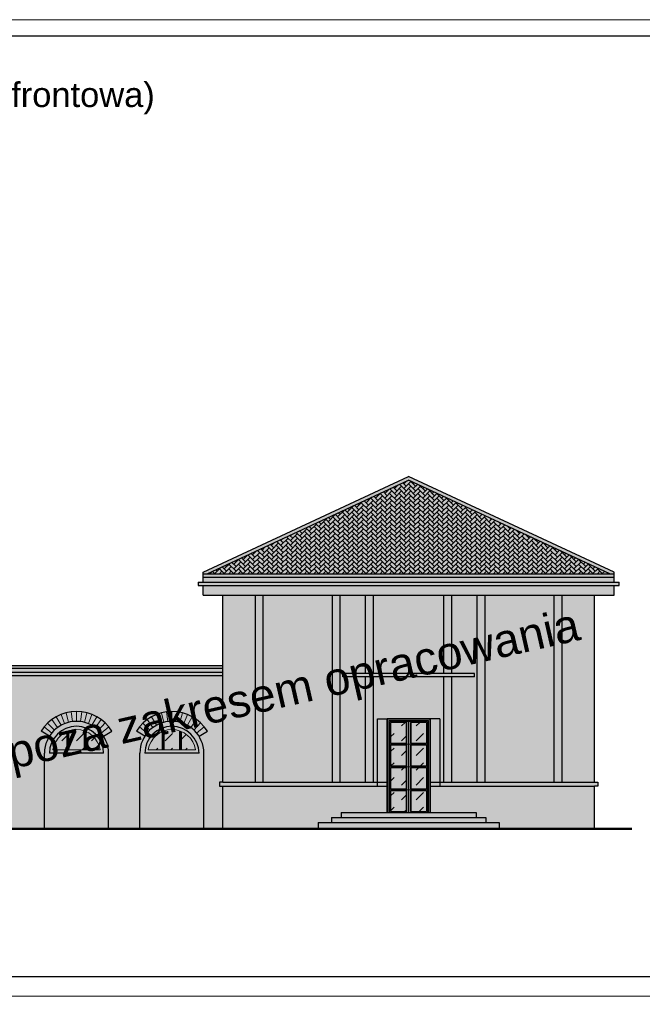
# Model space of a CAD drawing. Header units: millimetres. Extents: x 26456 to 42202, y 436 to 12316.
# Tile 35 of 36: x 39071 to 40964, y 9321 to 12316. Entities that reach past the tile are written whole.
import ezdxf

# ---------------------------------------------------------------- set-up
doc = ezdxf.new("R2010")
doc.units = ezdxf.units.MM
for name, color, linetype, lineweight in [('G-ANNO-TTLB', 6, 'Continuous', 9), ('G-ANNO-TTLB-MEDM', 33, 'Continuous', 25), ('Stolarka okienna', 140, 'Continuous', 15), ('Teren', 26, 'Continuous', 50), ('Wypełnienie ścian', 22, 'Continuous', 9), ('Ściany', 22, 'Continuous', 30)]:
    doc.layers.add(name, color=color, linetype=linetype, lineweight=lineweight)
doc.styles.get("Standard").update_dxf_attribs({"font": 'arial.ttf'})
pattern_1 = [(45, (20295.64, 5228.904), (4e-15, 44.90128), [31.75, -31.75])]

msp = doc.modelspace()

# ---------------------------------------------------------------- hatches: boundary and pattern name
at = {"layer": 'Wypełnienie ścian', "true_color": 0xc7c8ca}
h = msp.add_hatch(color=9, dxfattribs=at)
h.dxf.hatch_style = 1
h.paths.add_polyline_path([(40021.7, 10565.9), (39811.7, 10565.9), (39811.7, 9996.9), (40021.7, 9996.9)])
h.paths.add_polyline_path([(39787.7, 10565.9), (39688.7, 10565.9), (39688.7, 9996.9), (39787.7, 9996.9)])
h.paths.add_polyline_path([(40188.7, 9984.9), (39688.7, 9984.9), (39688.7, 9854.9), (39978.7, 9854.9), (39978.7, 9874.9), (40018.7, 9874.9), (40018.7, 9889.9), (40048.7, 9889.9), (40048.7, 9904.9), (40188.7, 9904.9)])
h.paths.add_polyline_path([(40818.7, 9984.9), (40318.7, 9984.9), (40318.7, 9904.9), (40458.7, 9904.9), (40458.7, 9889.9), (40488.7, 9889.9), (40488.7, 9874.9), (40528.7, 9874.9), (40528.7, 9854.9), (40818.7, 9854.9)])
h.paths.add_polyline_path([(40696, 10565.9), (40486, 10565.9), (40486, 9996.9), (40696, 9996.9)])
h.paths.add_polyline_path([(40818.7, 10565.9), (40720, 10565.9), (40720, 9996.9), (40818.7, 9996.9)])
h.paths.add_polyline_path([(40462, 10565.9), (40385, 10565.9), (40385, 10327.8), (40453.7, 10327.8), (40453.7, 10317.8), (40385, 10317.8), (40385, 9996.9), (40462, 9996.9)])
h.paths.add_polyline_path([(40361, 10565.9), (40146.7, 10565.9), (40146.7, 10327.8), (40361, 10327.8)])
h.paths.add_polyline_path([(40122.7, 10565.9), (40045.7, 10565.9), (40045.7, 9996.9), (40122.7, 9996.9), (40122.7, 10317.8), (40053.7, 10317.8), (40053.7, 10327.8), (40122.7, 10327.8)])
h.paths.add_polyline_path([(40361, 10317.8), (40146.7, 10317.8), (40146.7, 9996.9), (40158.7, 9996.9), (40158.7, 10189.9), (40188.7, 10189.9), (40318.7, 10189.9), (40348.7, 10189.9), (40348.7, 9996.9), (40361, 9996.9)])
h.paths.add_polyline_path([(40188.7, 10189.9), (40158.7, 10189.9), (40158.7, 9996.9), (40188.7, 9996.9)], flags=17)
h.paths.add_polyline_path([(40146.7, 10317.8), (40122.7, 10317.8), (40122.7, 9996.9), (40146.7, 9996.9)])
h.paths.add_polyline_path([(40045.7, 10565.9), (40021.7, 10565.9), (40021.7, 9996.9), (40045.7, 9996.9)])
h.paths.add_polyline_path([(40146.7, 10565.9), (40122.7, 10565.9), (40122.7, 10327.8), (40146.7, 10327.8)])
h.paths.add_polyline_path([(39811.7, 10565.9), (39787.7, 10565.9), (39787.7, 9996.9), (39811.7, 9996.9)])
h.paths.add_polyline_path([(40158.7, 9996.9), (40146.7, 9996.9), (39688.7, 9996.9), (39678.7, 9996.9), (39678.7, 9984.9), (39688.7, 9984.9), (40158.7, 9984.9)])
h.paths.add_polyline_path([(40828.7, 9996.9), (40818.7, 9996.9), (40348.7, 9996.9), (40348.7, 9984.9), (40818.7, 9984.9), (40828.7, 9984.9)])
h.paths.add_polyline_path([(40486, 10565.9), (40462, 10565.9), (40462, 9996.9), (40486, 9996.9)])
h.paths.add_polyline_path([(40385, 10317.8), (40361, 10317.8), (40361, 9996.9), (40385, 9996.9)])
h.paths.add_polyline_path([(40720, 10565.9), (40696, 10565.9), (40696, 9996.9), (40720, 9996.9)])
h.paths.add_polyline_path([(40385, 10565.9), (40361, 10565.9), (40361, 10327.8), (40385, 10327.8)])
h.paths.add_polyline_path([(40453.7, 10327.8), (40053.7, 10327.8), (40053.7, 10317.8), (40122.7, 10317.8), (40453.7, 10317.8)])
h.paths.add_polyline_path([(40488.7, 9889.9), (40018.7, 9889.9), (40018.7, 9874.9), (40488.7, 9874.9)])
h.paths.add_polyline_path([(40458.7, 9904.9), (40318.7, 9904.9), (40048.7, 9904.9), (40048.7, 9889.9), (40458.7, 9889.9)])
h.paths.add_polyline_path([(40528.7, 9874.9), (39978.7, 9874.9), (39978.7, 9854.9), (40528.7, 9854.9)])
h.paths.add_polyline_path([(40348.7, 10189.9), (40318.7, 10189.9), (40318.7, 9996.9), (40348.7, 9996.9)], flags=17)
h.paths.add_polyline_path([(40348.7, 9996.9), (40318.7, 9996.9), (40318.7, 9984.9), (40348.7, 9984.9)])
h.paths.add_polyline_path([(40188.7, 9996.9), (40158.7, 9996.9), (40158.7, 9984.9), (40188.7, 9984.9)])
h.paths.add_polyline_path([(40878.7, 10595.9), (39628.7, 10595.9), (39628.7, 10565.9), (40878.7, 10565.9)])
h.paths.add_polyline_path([(40878.7, 10620.9), (39628.7, 10620.9), (39628.7, 10605.9), (40878.7, 10605.9)])
h.paths.add_polyline_path([(40878.7, 10630.9), (39628.7, 10630.9), (39628.7, 10620.9), (40878.7, 10620.9)])
h.paths.add_polyline_path([(40893.7, 10605.9), (39613.7, 10605.9), (39613.7, 10595.9), (40878.7, 10595.9), (40893.7, 10595.9)])
h.paths.add_polyline_path([(40253.7, 10916.3), (40865.8, 10630.9), (40878.7, 10630.9), (40878.7, 10635.9), (40253.7, 10927.3), (39628.7, 10635.9), (39628.7, 10630.9), (39641.6, 10630.9)])
h.paths.add_polyline_path([(40253.7, 10916.3), (39641.6, 10630.9), (40865.8, 10630.9)], flags=17)
at = {"layer": 'Wypełnienie ścian', "true_color": 0x000000}
h = msp.add_hatch(dxfattribs=at)
h.set_pattern_fill('AR-HBONE', color=18, scale=0.1)
h.set_pattern_definition([(45, (20295.641, 5228.904), (1e-15, 14.36841), [30.48, -10.16]), (135, (20302.825, 5236.088), (1e-15, 14.36841), [30.48, -10.16])])
h.paths.add_polyline_path([(40253.7, 10916.3), (39641.6, 10630.9), (40865.8, 10630.9)])
at = {"layer": 'Wypełnienie ścian', "true_color": 0xc7c8ca}
h = msp.add_hatch(color=9, dxfattribs=at)
h.dxf.hatch_style = 1
h.paths.add_polyline_path([(39688.7, 10321.7), (38493.9, 10321.7), (38493.9, 9854.9), (38551.3, 9854.9), (38551.3, 10085.7, -0.138811), (38566.3, 10136.7), (38540.9, 10152.7, -0.551913), (38756.7, 10152.7), (38731.3, 10136.7, -0.138811), (38746.3, 10085.7), (38746.3, 9854.9), (38841.3, 9854.9), (38841.3, 10085.7, -0.138811), (38856.3, 10136.7), (38830.9, 10152.7, -0.551913), (39046.7, 10152.7), (39021.3, 10136.7, -0.138811), (39036.3, 10085.7), (39036.3, 9854.9), (39146.3, 9854.9), (39146.3, 10085.7, -0.138811), (39161.3, 10136.7), (39135.9, 10152.7, -0.551913), (39351.7, 10152.7), (39326.3, 10136.7, -0.138811), (39341.3, 10085.7), (39341.3, 9854.9), (39436.3, 9854.9), (39436.3, 10085.7, -0.138811), (39451.3, 10136.7), (39425.9, 10152.7, -0.551913), (39641.7, 10152.7), (39616.3, 10136.7, -0.138811), (39631.3, 10085.7), (39631.3, 9854.9), (39688.7, 9854.9), (39688.7, 9984.9), (39678.7, 9984.9), (39678.7, 9996.9), (39688.7, 9996.9)])
h.paths.add_polyline_path([(39036.3, 10085.7, 0.989597), (38841.3, 10085.7), (38841.3, 9854.9), (39036.3, 9854.9)], flags=17)
h.paths.add_polyline_path([(38856.3, 10085.4, -0.990864), (39021.3, 10085.4)], flags=16)
h.paths.add_polyline_path([(38867.1, 10095.4, -0.861154), (39010.5, 10095.4)], flags=0)
h.paths.add_polyline_path([(38746.3, 10085.7, 0.989597), (38551.3, 10085.7), (38551.3, 9854.9), (38746.3, 9854.9)], flags=17)
h.paths.add_polyline_path([(38566.3, 10085.4, -0.990864), (38731.3, 10085.4)], flags=16)
h.paths.add_polyline_path([(38577.1, 10095.4, -0.861154), (38720.5, 10095.4)], flags=0)
h.paths.add_polyline_path([(39341.3, 10085.7, 0.989597), (39146.3, 10085.7), (39146.3, 9854.9), (39341.3, 9854.9)], flags=17)
h.paths.add_polyline_path([(39161.3, 10085.4, -0.990864), (39326.3, 10085.4)], flags=16)
h.paths.add_polyline_path([(39172.1, 10095.4, -0.861154), (39315.5, 10095.4)], flags=0)
h.paths.add_polyline_path([(39631.3, 10085.7, 0.989597), (39436.3, 10085.7), (39436.3, 9854.9), (39631.3, 9854.9)], flags=17)
h.paths.add_polyline_path([(39451.3, 10085.4, -0.990864), (39616.3, 10085.4)], flags=16)
h.paths.add_polyline_path([(39462.1, 10095.4, -0.861154), (39605.5, 10095.4)], flags=0)
h.paths.add_polyline_path([(39688.7, 10331.7), (38493.9, 10331.7), (38493.9, 10321.7), (39688.7, 10321.7)])
h.paths.add_polyline_path([(39688.7, 10343.7), (38493.9, 10343.7), (38493.9, 10331.7), (39688.7, 10331.7)])
h.paths.add_polyline_path([(39688.7, 10351.7), (38493.9, 10351.7), (38493.9, 10343.7), (39688.7, 10343.7)])
h = msp.add_hatch(color=9, dxfattribs=at)
h.dxf.hatch_style = 1
h.paths.add_polyline_path([(38962.3, 10153.3, 0.166359), (38915.3, 10153.3), (38915.3, 10095.4), (38962.3, 10095.4)], flags=0)
h.paths.add_polyline_path([(38968.3, 10150.9), (38968.3, 10095.4), (39010.5, 10095.4, 0.256204)], flags=0)
h.paths.add_polyline_path([(38909.3, 10150.9, 0.256204), (38867.1, 10095.4), (38909.3, 10095.4)], flags=0)
h.paths.add_polyline_path([(38856.3, 10085.4), (39021.3, 10085.4, 0.990864)], flags=17)
h.paths.add_polyline_path([(39010.5, 10095.4), (38867.1, 10095.4, -0.861154)], flags=16)
h.paths.add_polyline_path([(39161.3, 10085.4), (39326.3, 10085.4, 0.990864)], flags=17)
h.paths.add_polyline_path([(39315.5, 10095.4), (39172.1, 10095.4, -0.861154)], flags=16)
h.paths.add_polyline_path([(39212, 10208.2, 0.03153), (39196.7, 10203.2), (39207.8, 10175.3, -0.03153), (39219.5, 10179.1)], flags=17)
h.paths.add_polyline_path([(39227.8, 10211.2, 0.03153), (39212, 10208.2), (39219.5, 10179.1, -0.03153), (39231.5, 10181.4)], flags=17)
h.paths.add_polyline_path([(39243.8, 10212.2, 0.03153), (39227.8, 10211.2), (39231.5, 10181.4, -0.03153), (39243.8, 10182.2)], flags=17)
h.paths.add_polyline_path([(39259.8, 10211.2, 0.03153), (39243.8, 10212.2), (39243.8, 10182.2, -0.03153), (39256.1, 10181.4)], flags=17)
h.paths.add_polyline_path([(39275.6, 10208.2, 0.03153), (39259.8, 10211.2), (39256.1, 10181.4, -0.03153), (39268.1, 10179.1)], flags=17)
h.paths.add_polyline_path([(39290.9, 10203.2, 0.03153), (39275.6, 10208.2), (39268.1, 10179.1, -0.03153), (39279.8, 10175.3)], flags=17)
h.paths.add_polyline_path([(39319, 10187.7, 0.03153), (39305.4, 10196.3), (39290.9, 10170.1, -0.03153), (39301.3, 10163.5)], flags=17)
h.paths.add_polyline_path([(39331.3, 10177.4, 0.03153), (39319, 10187.7), (39301.3, 10163.5, -0.03153), (39310.7, 10155.6)], flags=17)
h.paths.add_polyline_path([(39342.3, 10165.7, 0.03153), (39331.3, 10177.4), (39310.7, 10155.6, -0.03153), (39319.1, 10146.6)], flags=17)
h.paths.add_polyline_path([(39425.9, 10152.7, -0.551913), (39641.7, 10152.7), (39616.3, 10136.7, -0.138811), (39631.3, 10085.7), (39631.3, 9854.9), (39688.7, 9854.9), (39688.7, 9984.9), (39678.7, 9984.9), (39678.7, 9996.9), (39688.7, 9996.9), (39688.7, 10321.7), (38493.9, 10321.7), (38493.9, 9854.9), (38551.3, 9854.9), (38551.3, 10085.7, -0.138811), (38566.3, 10136.7), (38540.9, 10152.7, -0.551913), (38756.7, 10152.7), (38731.3, 10136.7, -0.138811), (38746.3, 10085.7), (38746.3, 9854.9), (38841.3, 9854.9), (38841.3, 10085.7, -0.138811), (38856.3, 10136.7), (38830.9, 10152.7, -0.551913), (39046.7, 10152.7), (39021.3, 10136.7, -0.138811), (39036.3, 10085.7), (39036.3, 9854.9), (39146.3, 9854.9), (39146.3, 10085.7, -0.138811), (39161.3, 10136.7), (39135.9, 10152.7, -0.551913), (39351.7, 10152.7), (39326.3, 10136.7, -0.138811), (39341.3, 10085.7), (39341.3, 9854.9), (39436.3, 9854.9), (39436.3, 10085.7, -0.138811), (39451.3, 10136.7)])
h.paths.add_polyline_path([(39305.4, 10196.3, 0.03153), (39290.9, 10203.2), (39279.8, 10175.3, -0.03153), (39290.9, 10170.1)], flags=17)
h.paths.add_polyline_path([(39342.3, 10165.7), (39319.1, 10146.6, -0.03153), (39326.3, 10136.7), (39351.7, 10152.7, 0.03153)], flags=17)
h.paths.add_polyline_path([(39182.2, 10196.3, 0.031577), (39168.6, 10187.7), (39186.3, 10163.4, -0.031577), (39196.7, 10170.1)], flags=17)
h.paths.add_polyline_path([(39168.6, 10187.7, 0.032255), (39156, 10177.1), (39176.9, 10155.6, -0.031483), (39186.3, 10163.4)], flags=17)
h.paths.add_polyline_path([(39156, 10177.1, 0.030804), (39145.3, 10165.7), (39168.5, 10146.6, -0.031577), (39176.9, 10155.6)], flags=17)
h.paths.add_polyline_path([(39145.3, 10165.7, 0.031483), (39135.9, 10152.7), (39161.3, 10136.7, -0.031483), (39168.5, 10146.6)], flags=17)
h.paths.add_polyline_path([(39037.3, 10165.7), (39014.1, 10146.6, -0.03153), (39021.3, 10136.7), (39046.7, 10152.7, 0.03153)], flags=17)
h.paths.add_polyline_path([(39037.3, 10165.7, 0.03153), (39026.3, 10177.4), (39005.7, 10155.6, -0.03153), (39014.1, 10146.6)], flags=17)
h.paths.add_polyline_path([(39026.3, 10177.4, 0.03153), (39014, 10187.7), (38996.3, 10163.5, -0.03153), (39005.7, 10155.6)], flags=17)
h.paths.add_polyline_path([(39014, 10187.7, 0.03153), (39000.4, 10196.3), (38985.9, 10170.1, -0.03153), (38996.3, 10163.5)], flags=17)
h.paths.add_polyline_path([(39000.4, 10196.3, 0.03153), (38985.9, 10203.2), (38974.8, 10175.3, -0.03153), (38985.9, 10170.1)], flags=17)
h.paths.add_polyline_path([(38985.9, 10203.2, 0.03153), (38970.6, 10208.2), (38963.1, 10179.1, -0.03153), (38974.8, 10175.3)], flags=17)
h.paths.add_polyline_path([(38970.6, 10208.2, 0.03153), (38954.8, 10211.2), (38951.1, 10181.4, -0.03153), (38963.1, 10179.1)], flags=17)
h.paths.add_polyline_path([(38954.8, 10211.2, 0.03153), (38938.8, 10212.2), (38938.8, 10182.2, -0.03153), (38951.1, 10181.4)], flags=17)
h.paths.add_polyline_path([(38938.8, 10212.2, 0.03153), (38922.8, 10211.2), (38926.5, 10181.4, -0.03153), (38938.8, 10182.2)], flags=17)
h.paths.add_polyline_path([(38922.8, 10211.2, 0.03153), (38907, 10208.2), (38914.5, 10179.1, -0.03153), (38926.5, 10181.4)], flags=17)
h.paths.add_polyline_path([(38907, 10208.2, 0.03153), (38891.7, 10203.2), (38902.8, 10175.3, -0.03153), (38914.5, 10179.1)], flags=17)
h.paths.add_polyline_path([(38891.7, 10203.2, 0.03153), (38877.2, 10196.3), (38891.7, 10170.1, -0.03153), (38902.8, 10175.3)], flags=17)
h.paths.add_polyline_path([(38877.2, 10196.3, 0.031577), (38863.6, 10187.7), (38881.3, 10163.4, -0.031577), (38891.7, 10170.1)], flags=17)
h.paths.add_polyline_path([(38863.6, 10187.7, 0.032255), (38851, 10177.1), (38871.9, 10155.6, -0.031483), (38881.3, 10163.4)], flags=17)
h.paths.add_polyline_path([(38851, 10177.1, 0.030804), (38840.3, 10165.7), (38863.5, 10146.6, -0.031577), (38871.9, 10155.6)], flags=17)
h.paths.add_polyline_path([(38840.3, 10165.7, 0.031483), (38830.9, 10152.7), (38856.3, 10136.7, -0.031483), (38863.5, 10146.6)], flags=17)
h = msp.add_hatch(color=9, dxfattribs=at)
h.dxf.hatch_style = 1
h.paths.add_polyline_path([(38625.3, 10095.4), (38672.3, 10095.4), (38672.3, 10153.3, 0.166359), (38625.3, 10153.3)])
h.paths.add_polyline_path([(38577.1, 10095.4), (38619.3, 10095.4), (38619.3, 10150.9, 0.256204)])
h.paths.add_polyline_path([(38720.5, 10095.4, 0.256204), (38678.3, 10150.9), (38678.3, 10095.4)])
h.paths.add_polyline_path([(39196.7, 10170.1, -0.03153), (39207.8, 10175.3), (39196.7, 10203.2, 0.03153), (39182.2, 10196.3)])
h = msp.add_hatch(color=9, dxfattribs=at)
h.dxf.hatch_style = 1
h.paths.add_polyline_path([(39435.3, 10165.7, 0.031483), (39425.9, 10152.7), (39451.3, 10136.7, -0.031483), (39458.5, 10146.6)])
h.paths.add_polyline_path([(39446, 10177.1, 0.030804), (39435.3, 10165.7), (39458.5, 10146.6, -0.031577), (39466.9, 10155.6)])
h.paths.add_polyline_path([(39458.6, 10187.7, 0.032255), (39446, 10177.1), (39466.9, 10155.6, -0.031483), (39476.3, 10163.4)])
h.paths.add_polyline_path([(39472.2, 10196.3, 0.031577), (39458.6, 10187.7), (39476.3, 10163.4, -0.031577), (39486.7, 10170.1)])
h.paths.add_polyline_path([(39486.7, 10203.2, 0.03153), (39472.2, 10196.3), (39486.7, 10170.1, -0.03153), (39497.8, 10175.3)])
h.paths.add_polyline_path([(39502, 10208.2, 0.03153), (39486.7, 10203.2), (39497.8, 10175.3, -0.03153), (39509.5, 10179.1)])
h.paths.add_polyline_path([(39517.8, 10211.2, 0.03153), (39502, 10208.2), (39509.5, 10179.1, -0.03153), (39521.5, 10181.4)])
h.paths.add_polyline_path([(39533.8, 10212.2, 0.03153), (39517.8, 10211.2), (39521.5, 10181.4, -0.03153), (39533.8, 10182.2)])
h.paths.add_polyline_path([(39549.8, 10211.2, 0.03153), (39533.8, 10212.2), (39533.8, 10182.2, -0.03153), (39546.1, 10181.4)])
h.paths.add_polyline_path([(39565.6, 10208.2, 0.03153), (39549.8, 10211.2), (39546.1, 10181.4, -0.03153), (39558.1, 10179.1)])
h.paths.add_polyline_path([(39580.9, 10203.2, 0.03153), (39565.6, 10208.2), (39558.1, 10179.1, -0.03153), (39569.8, 10175.3)])
h.paths.add_polyline_path([(39595.4, 10196.3, 0.03153), (39580.9, 10203.2), (39569.8, 10175.3, -0.03153), (39580.9, 10170.1)])
h.paths.add_polyline_path([(39609, 10187.7, 0.03153), (39595.4, 10196.3), (39580.9, 10170.1, -0.03153), (39591.3, 10163.5)])
h.paths.add_polyline_path([(39621.3, 10177.4, 0.03153), (39609, 10187.7), (39591.3, 10163.5, -0.03153), (39600.7, 10155.6)])
h.paths.add_polyline_path([(39632.3, 10165.7, 0.03153), (39621.3, 10177.4), (39600.7, 10155.6, -0.03153), (39609.1, 10146.6)])
h.paths.add_polyline_path([(39632.3, 10165.7), (39609.1, 10146.6, -0.03153), (39616.3, 10136.7), (39641.7, 10152.7, 0.03153)])
h.paths.add_polyline_path([(39557.3, 10153.3, 0.166359), (39510.3, 10153.3), (39510.3, 10095.4), (39557.3, 10095.4)], flags=0)
h.paths.add_polyline_path([(39563.3, 10150.9), (39563.3, 10095.4), (39605.5, 10095.4, 0.256204)], flags=0)
h.paths.add_polyline_path([(39504.3, 10150.9, 0.256204), (39462.1, 10095.4), (39504.3, 10095.4)], flags=0)
h.paths.add_polyline_path([(39451.3, 10085.4), (39616.3, 10085.4, 0.990864)])
h.paths.add_polyline_path([(39605.5, 10095.4), (39462.1, 10095.4, -0.861154)], flags=16)
h = msp.add_hatch(color=9, dxfattribs=at)
h.dxf.hatch_style = 1
h.paths.add_polyline_path([(40318.7, 10189.9), (40188.7, 10189.9), (40188.7, 9904.9), (40193.7, 9904.9), (40193.7, 10184.9), (40313.7, 10184.9), (40313.7, 9904.9), (40318.7, 9904.9)])
h.paths.add_polyline_path([(40253.7, 10181.9), (40248.7, 10181.9), (40248.7, 10112.6), (40253.7, 10112.6)], flags=17)
h.paths.add_polyline_path([(40258.7, 10181.9), (40253.7, 10181.9), (40253.7, 10112.6), (40258.7, 10112.6)], flags=17)
h.paths.add_polyline_path([(40258.7, 10112.6), (40253.7, 10112.6), (40253.7, 10043.4), (40258.7, 10043.4)], flags=17)
h.paths.add_polyline_path([(40253.7, 10112.6), (40248.7, 10112.6), (40248.7, 10043.4), (40253.7, 10043.4)], flags=17)
h.paths.add_polyline_path([(40253.7, 10043.4), (40248.7, 10043.4), (40248.7, 9974.1), (40253.7, 9974.1)], flags=17)
h.paths.add_polyline_path([(40258.7, 10043.4), (40253.7, 10043.4), (40253.7, 9974.1), (40258.7, 9974.1)], flags=17)
h.paths.add_polyline_path([(40253.7, 9974.1), (40248.7, 9974.1), (40248.7, 9904.9), (40253.7, 9904.9)], flags=17)
h.paths.add_polyline_path([(40258.7, 9974.1), (40253.7, 9974.1), (40253.7, 9904.9), (40258.7, 9904.9)], flags=17)
h.paths.add_polyline_path([(40248.7, 10043.4), (40196.7, 10043.4), (40196.7, 9974.1), (40248.7, 9974.1)], flags=16)
h.paths.add_polyline_path([(40199.7, 10040.4), (40245.7, 10040.4), (40245.7, 9977.1), (40199.7, 9977.1)], flags=0)
h.paths.add_polyline_path([(40248.7, 10112.6), (40196.7, 10112.6), (40196.7, 10043.4), (40248.7, 10043.4)], flags=16)
h.paths.add_polyline_path([(40199.7, 10046.4), (40199.7, 10109.6), (40245.7, 10109.6), (40245.7, 10046.4)], flags=0)
h.paths.add_polyline_path([(40248.7, 10181.9), (40196.7, 10181.9), (40196.7, 10112.6), (40248.7, 10112.6)], flags=16)
h.paths.add_polyline_path([(40199.7, 10115.6), (40199.7, 10178.9), (40245.7, 10178.9), (40245.7, 10115.6)], flags=0)
h.paths.add_polyline_path([(40310.7, 10181.9), (40258.7, 10181.9), (40258.7, 10112.6), (40310.7, 10112.6)], flags=16)
h.paths.add_polyline_path([(40261.7, 10115.6), (40261.7, 10178.9), (40307.7, 10178.9), (40307.7, 10115.6)], flags=0)
h.paths.add_polyline_path([(40310.7, 10112.6), (40258.7, 10112.6), (40258.7, 10043.4), (40310.7, 10043.4)], flags=16)
h.paths.add_polyline_path([(40261.7, 10109.6), (40307.7, 10109.6), (40307.7, 10046.4), (40261.7, 10046.4)], flags=0)
h.paths.add_polyline_path([(40310.7, 10043.4), (40258.7, 10043.4), (40258.7, 9974.1), (40310.7, 9974.1)], flags=16)
h.paths.add_polyline_path([(40307.7, 10040.4), (40307.7, 9977.1), (40261.7, 9977.1), (40261.7, 10040.4)], flags=0)
h.paths.add_polyline_path([(40310.7, 9974.1), (40258.7, 9974.1), (40258.7, 9904.9), (40310.7, 9904.9)], flags=16)
h.paths.add_polyline_path([(40307.7, 9971.1), (40307.7, 9907.9), (40261.7, 9907.9), (40261.7, 9971.1)], flags=0)
h.paths.add_polyline_path([(40248.7, 9974.1), (40196.7, 9974.1), (40196.7, 9904.9), (40248.7, 9904.9)], flags=16)
h.paths.add_polyline_path([(40245.7, 9971.1), (40245.7, 9907.9), (40199.7, 9907.9), (40199.7, 9971.1)], flags=0)
h.paths.add_polyline_path([(40196.7, 10043.4), (40196.7, 10112.6), (40196.7, 10181.9), (40248.7, 10181.9), (40248.7, 10184.9), (40193.7, 10184.9), (40193.7, 9904.9), (40196.7, 9904.9), (40196.7, 9974.1)], flags=17)
h.paths.add_polyline_path([(40313.7, 10184.9), (40258.7, 10184.9), (40258.7, 10181.9), (40310.7, 10181.9), (40310.7, 10112.6), (40310.7, 10043.4), (40310.7, 9974.1), (40310.7, 9904.9), (40313.7, 9904.9)], flags=17)
h = msp.add_hatch(color=9, dxfattribs=at)
h.dxf.hatch_style = 1
h.paths.add_polyline_path([(40258.7, 10184.9), (40253.7, 10184.9), (40253.7, 10181.9), (40258.7, 10181.9)])
h.paths.add_polyline_path([(40253.7, 10184.9), (40248.7, 10184.9), (40248.7, 10181.9), (40253.7, 10181.9)])
at = {"layer": 'Wypełnienie ścian', "true_color": 0x000000}
h = msp.add_hatch(dxfattribs=at)
h.set_pattern_fill('DASH', color=18, scale=10, angle=45)
h.set_pattern_definition(pattern_1)
h.paths.add_polyline_path([(38619.3, 10150.9, 0.256204), (38577.1, 10095.4), (38619.3, 10095.4)])
h.paths.add_polyline_path([(38672.3, 10153.3, 0.166359), (38625.3, 10153.3), (38625.3, 10095.4), (38672.3, 10095.4)])
h.paths.add_polyline_path([(38678.3, 10150.9), (38678.3, 10095.4), (38720.5, 10095.4, 0.256204)])
h.paths.add_polyline_path([(38909.3, 10150.9, 0.256204), (38867.1, 10095.4), (38909.3, 10095.4)])
h.paths.add_polyline_path([(38962.3, 10153.3, 0.166359), (38915.3, 10153.3), (38915.3, 10095.4), (38962.3, 10095.4)])
h.paths.add_polyline_path([(38968.3, 10150.9), (38968.3, 10095.4), (39010.5, 10095.4, 0.256204)])
h.paths.add_polyline_path([(39214.3, 10150.9, 0.256204), (39172.1, 10095.4), (39214.3, 10095.4)])
h.paths.add_polyline_path([(39267.3, 10153.3, 0.166359), (39220.3, 10153.3), (39220.3, 10095.4), (39267.3, 10095.4)])
h.paths.add_polyline_path([(39273.3, 10150.9), (39273.3, 10095.4), (39315.5, 10095.4, 0.256204)])
h.paths.add_polyline_path([(39504.3, 10150.9, 0.256204), (39462.1, 10095.4), (39504.3, 10095.4)])
h.paths.add_polyline_path([(39557.3, 10153.3, 0.166359), (39510.3, 10153.3), (39510.3, 10095.4), (39557.3, 10095.4)])
h.paths.add_polyline_path([(39563.3, 10150.9), (39563.3, 10095.4), (39605.5, 10095.4, 0.256204)])
at = {"layer": 'Wypełnienie ścian', "true_color": 0xc7c8ca}
h = msp.add_hatch(color=9, dxfattribs=at)
h.dxf.hatch_style = 1
h.paths.add_polyline_path([(38968.3, 10150.9), (38968.3, 10095.4), (39010.5, 10095.4, 0.256204)])
h.paths.add_polyline_path([(38962.3, 10153.3, 0.166359), (38915.3, 10153.3), (38915.3, 10095.4), (38962.3, 10095.4)])
h.paths.add_polyline_path([(38909.3, 10150.9, 0.256204), (38867.1, 10095.4), (38909.3, 10095.4)])
h.paths.add_polyline_path([(39214.3, 10150.9, 0.256204), (39172.1, 10095.4), (39214.3, 10095.4)])
h.paths.add_polyline_path([(39267.3, 10153.3, 0.166359), (39220.3, 10153.3), (39220.3, 10095.4), (39267.3, 10095.4)])
h.paths.add_polyline_path([(39273.3, 10150.9), (39273.3, 10095.4), (39315.5, 10095.4, 0.256204)])
h.paths.add_polyline_path([(39217.3, 10152.2, 0.011214), (39214.3, 10150.9), (39214.3, 10095.4), (39217.3, 10095.4)])
h.paths.add_polyline_path([(39220.3, 10153.3, 0.01102), (39217.3, 10152.2), (39217.3, 10095.4), (39220.3, 10095.4)])
h.paths.add_polyline_path([(39270.3, 10152.2, 0.01102), (39267.3, 10153.3), (39267.3, 10095.4), (39270.3, 10095.4)])
h.paths.add_polyline_path([(39273.3, 10150.9, 0.011214), (39270.3, 10152.2), (39270.3, 10095.4), (39273.3, 10095.4)])
h.paths.add_polyline_path([(38912.3, 10152.2, 0.011214), (38909.3, 10150.9), (38909.3, 10095.4), (38912.3, 10095.4)])
h.paths.add_polyline_path([(38915.3, 10153.3, 0.01102), (38912.3, 10152.2), (38912.3, 10095.4), (38915.3, 10095.4)])
h.paths.add_polyline_path([(38965.3, 10152.2, 0.01102), (38962.3, 10153.3), (38962.3, 10095.4), (38965.3, 10095.4)])
h.paths.add_polyline_path([(38968.3, 10150.9, 0.011214), (38965.3, 10152.2), (38965.3, 10095.4), (38968.3, 10095.4)])
h = msp.add_hatch(color=9, dxfattribs=at)
h.dxf.hatch_style = 1
h.paths.add_polyline_path([(39557.3, 10153.3, 0.166359), (39510.3, 10153.3), (39510.3, 10095.4), (39557.3, 10095.4)])
h.paths.add_polyline_path([(39504.3, 10150.9, 0.256204), (39462.1, 10095.4), (39504.3, 10095.4)])
h.paths.add_polyline_path([(39563.3, 10150.9), (39563.3, 10095.4), (39605.5, 10095.4, 0.256204)])
h.paths.add_polyline_path([(39563.3, 10150.9, 0.011214), (39560.3, 10152.2), (39560.3, 10095.4), (39563.3, 10095.4)])
h.paths.add_polyline_path([(39560.3, 10152.2, 0.01102), (39557.3, 10153.3), (39557.3, 10095.4), (39560.3, 10095.4)])
h.paths.add_polyline_path([(39510.3, 10153.3, 0.01102), (39507.3, 10152.2), (39507.3, 10095.4), (39510.3, 10095.4)])
h.paths.add_polyline_path([(39507.3, 10152.2, 0.011214), (39504.3, 10150.9), (39504.3, 10095.4), (39507.3, 10095.4)])
at = {"layer": 'Wypełnienie ścian', "true_color": 0x000000}
h = msp.add_hatch(dxfattribs=at)
h.set_pattern_fill('DASH', color=18, scale=10, angle=45)
h.set_pattern_definition(pattern_1)
h.paths.add_polyline_path([(40245.7, 10178.9), (40199.7, 10178.9), (40199.7, 10115.6), (40245.7, 10115.6)])
h.paths.add_polyline_path([(40245.7, 10109.6), (40199.7, 10109.6), (40199.7, 10046.4), (40245.7, 10046.4)])
h.paths.add_polyline_path([(40245.7, 10040.4), (40199.7, 10040.4), (40199.7, 9977.1), (40245.7, 9977.1)])
h.paths.add_polyline_path([(40245.7, 9971.1), (40199.7, 9971.1), (40199.7, 9907.9), (40245.7, 9907.9)])
h.paths.add_polyline_path([(40307.7, 9971.1), (40261.7, 9971.1), (40261.7, 9907.9), (40307.7, 9907.9)])
h.paths.add_polyline_path([(40307.7, 10040.4), (40261.7, 10040.4), (40261.7, 9977.1), (40307.7, 9977.1)])
h.paths.add_polyline_path([(40307.7, 10109.6), (40261.7, 10109.6), (40261.7, 10046.4), (40307.7, 10046.4)])
h.paths.add_polyline_path([(40307.7, 10178.9), (40261.7, 10178.9), (40261.7, 10115.6), (40307.7, 10115.6)])
at = {"layer": 'Wypełnienie ścian', "true_color": 0xc7c8ca}
h = msp.add_hatch(color=9, dxfattribs=at)
h.dxf.hatch_style = 1
h.paths.add_polyline_path([(40261.7, 10178.9), (40261.7, 10115.6), (40307.7, 10115.6), (40307.7, 10178.9)])
h.paths.add_polyline_path([(40245.7, 10178.9), (40199.7, 10178.9), (40199.7, 10115.6), (40245.7, 10115.6)])
h.paths.add_polyline_path([(40245.7, 10109.6), (40199.7, 10109.6), (40199.7, 10046.4), (40245.7, 10046.4)])
h.paths.add_polyline_path([(40261.7, 10109.6), (40261.7, 10046.4), (40307.7, 10046.4), (40307.7, 10109.6)])
h.paths.add_polyline_path([(40261.7, 9977.1), (40307.7, 9977.1), (40307.7, 10040.4), (40261.7, 10040.4)])
h.paths.add_polyline_path([(40199.7, 10040.4), (40199.7, 9977.1), (40245.7, 9977.1), (40245.7, 10040.4)])
h.paths.add_polyline_path([(40245.7, 9971.1), (40199.7, 9971.1), (40199.7, 9907.9), (40245.7, 9907.9)])
h.paths.add_polyline_path([(40261.7, 9907.9), (40307.7, 9907.9), (40307.7, 9971.1), (40261.7, 9971.1)])

# ---------------------------------------------------------------- linework, layer by layer
at = {"layer": 'G-ANNO-TTLB'}
for points in [[(42202.1, 12316.5), (35202.1, 12316.5), (35202.1, 9346.5), (42202.1, 9346.5)], [(42202.1, 9346.5), (35202.1, 9346.5), (35202.1, 6376.5), (42202.1, 6376.5)]]:
    msp.add_lwpolyline(points, close=True, dxfattribs=at)
at = {"layer": 'G-ANNO-TTLB-MEDM'}
msp.add_lwpolyline([(42142.1, 12266.5), (35262.1, 12266.5), (35262.1, 9406.5), (42142.1, 9406.5)], close=True, dxfattribs=at)
at = {"layer": 'Stolarka okienna'}
for p, q in [((39220.3, 10095.4), (39220.3, 10153.3)), ((39267.3, 10095.4), (39267.3, 10153.3)), ((39510.3, 10095.4), (39510.3, 10153.3)), ((39557.3, 10095.4), (39557.3, 10153.3)), ((39214.3, 10095.4), (39214.3, 10150.9)), ((39217.3, 10095.4), (39217.3, 10152.2)), ((39270.3, 10095.4), (39270.3, 10152.2)), ((39273.3, 10095.4), (39273.3, 10150.9)), ((39504.3, 10095.4), (39504.3, 10150.9)), ((39507.3, 10095.4), (39507.3, 10152.2)), ((39560.3, 10095.4), (39560.3, 10152.2)), ((39563.3, 10095.4), (39563.3, 10150.9))]:
    msp.add_line(p, q, dxfattribs=at)
for points in [[(40313.7, 9904.9), (40313.7, 10184.9), (40193.7, 10184.9), (40193.7, 9904.9)], [(40248.7, 10184.9), (40248.7, 9904.9)], [(40253.7, 10184.9), (40253.7, 9904.9)], [(40258.7, 10184.9), (40258.7, 9904.9)], [(40310.7, 9904.9), (40310.7, 10181.9), (40196.7, 10181.9), (40196.7, 9904.9)], [(40196.7, 10181.9), (40196.7, 10112.6), (40248.7, 10112.6), (40248.7, 10181.9), (40196.7, 10181.9)], [(40310.7, 10181.9), (40310.7, 10112.6), (40258.7, 10112.6), (40258.7, 10181.9), (40310.7, 10181.9)], [(40310.7, 10043.4), (40310.7, 10181.9)], [(39315.5, 10095.4), (39172.1, 10095.4)], [(39605.5, 10095.4), (39462.1, 10095.4)], [(40310.7, 10112.6), (40196.7, 10112.6)], [(40196.7, 10112.6), (40310.7, 10112.6)], [(40196.7, 10112.6), (40196.7, 10043.4), (40248.7, 10043.4), (40248.7, 10112.6), (40196.7, 10112.6)], [(40310.7, 10112.6), (40310.7, 10043.4), (40258.7, 10043.4), (40258.7, 10112.6), (40310.7, 10112.6)], [(40310.7, 10043.4), (40196.7, 10043.4)], [(40196.7, 10043.4), (40310.7, 10043.4)], [(40196.7, 10043.4), (40196.7, 9974.1), (40248.7, 9974.1), (40248.7, 10043.4), (40196.7, 10043.4)], [(40310.7, 10043.4), (40310.7, 9974.1), (40258.7, 9974.1), (40258.7, 10043.4), (40310.7, 10043.4)], [(40310.7, 10043.4), (40310.7, 9904.9)], [(40310.7, 9974.1), (40196.7, 9974.1)], [(40196.7, 9974.1), (40310.7, 9974.1)], [(40196.7, 9974.1), (40196.7, 9904.9), (40248.7, 9904.9), (40248.7, 9974.1), (40196.7, 9974.1)], [(40310.7, 9974.1), (40310.7, 9904.9), (40258.7, 9904.9), (40258.7, 9974.1), (40310.7, 9974.1)]]:
    msp.add_lwpolyline(points, dxfattribs=at)
for points in [[(40199.7, 10178.9), (40199.7, 10115.6), (40245.7, 10115.6), (40245.7, 10178.9)], [(40307.7, 10178.9), (40307.7, 10115.6), (40261.7, 10115.6), (40261.7, 10178.9)], [(40199.7, 10109.6), (40199.7, 10046.4), (40245.7, 10046.4), (40245.7, 10109.6)], [(40307.7, 10109.6), (40307.7, 10046.4), (40261.7, 10046.4), (40261.7, 10109.6)], [(40199.7, 10040.4), (40199.7, 9977.1), (40245.7, 9977.1), (40245.7, 10040.4)], [(40307.7, 10040.4), (40307.7, 9977.1), (40261.7, 9977.1), (40261.7, 10040.4)], [(40199.7, 9971.1), (40199.7, 9907.9), (40245.7, 9907.9), (40245.7, 9971.1)], [(40307.7, 9971.1), (40307.7, 9907.9), (40261.7, 9907.9), (40261.7, 9971.1)]]:
    msp.add_lwpolyline(points, close=True, dxfattribs=at)
for centre in [(39243.8, 10084.7), (39533.8, 10084.7)]:
    msp.add_arc(centre, 72.5, 8.533, 171.467, dxfattribs=at)
at = {"layer": 'Teren'}
msp.add_lwpolyline([(35546.6, 9854.9), (40932.8, 9854.9)], dxfattribs=at)
at = {"layer": 'Wypełnienie ścian', "color": 18, "true_color": 0x000000}
for p, q in [((39186.3, 10163.4), (39168.6, 10187.7)), ((39207.8, 10175.3), (39196.7, 10203.2)), ((39231.5, 10181.4), (39227.8, 10211.2)), ((39256.1, 10181.4), (39259.8, 10211.2)), ((39279.8, 10175.3), (39290.9, 10203.2)), ((39301.3, 10163.5), (39319, 10187.7)), ((39476.3, 10163.4), (39458.6, 10187.7)), ((39497.8, 10175.3), (39486.7, 10203.2)), ((39521.5, 10181.4), (39517.8, 10211.2)), ((39546.1, 10181.4), (39549.8, 10211.2)), ((39569.8, 10175.3), (39580.9, 10203.2)), ((39591.3, 10163.5), (39609, 10187.7)), ((39168.5, 10146.6), (39145.3, 10165.7)), ((39319.1, 10146.6), (39342.3, 10165.7)), ((39458.5, 10146.6), (39435.3, 10165.7)), ((39609.1, 10146.6), (39632.3, 10165.7))]:
    msp.add_line(p, q, dxfattribs=at)
for points in [[(39196.7, 10170.1), (39182.2, 10196.3)], [(39219.5, 10179.1), (39212, 10208.2)], [(39243.8, 10182.2), (39243.8, 10212.2)], [(39268.1, 10179.1), (39275.6, 10208.2)], [(39290.9, 10170.1), (39305.4, 10196.3)], [(39486.7, 10170.1), (39472.2, 10196.3)], [(39509.5, 10179.1), (39502, 10208.2)], [(39533.8, 10182.2), (39533.8, 10212.2)], [(39558.1, 10179.1), (39565.6, 10208.2)], [(39580.9, 10170.1), (39595.4, 10196.3)], [(39176.9, 10155.6), (39156, 10177.1)], [(39310.7, 10155.6), (39331.3, 10177.4)], [(39466.9, 10155.6), (39446, 10177.1)], [(39600.7, 10155.6), (39621.3, 10177.4)]]:
    msp.add_lwpolyline(points, dxfattribs=at)
at = {"layer": 'Ściany'}
for p, q in [((40158.7, 10189.9), (40188.7, 10189.9)), ((40348.7, 10189.9), (40318.7, 10189.9)), ((40018.7, 9889.9), (40018.7, 9874.9)), ((40048.7, 9904.9), (40048.7, 9889.9)), ((39451.3, 9854.9), (39616.3, 9854.9)), ((39978.7, 9874.9), (39978.7, 9854.9)), ((40528.7, 9874.9), (40528.7, 9854.9))]:
    msp.add_line(p, q, dxfattribs=at)
for points in [[(39628.7, 10605.9), (39628.7, 10635.9), (40253.7, 10927.3)], [(39641.6, 10630.9), (39641.6, 10630.9), (40253.7, 10916.3)], [(40878.7, 10605.9), (40878.7, 10635.9), (40253.7, 10927.3)], [(40865.8, 10630.9), (40253.7, 10916.3)], [(39613.7, 10605.9), (40893.7, 10605.9)], [(39613.7, 10605.9), (39613.7, 10595.9)], [(39628.7, 10630.9), (40878.7, 10630.9)], [(39628.7, 10620.9), (40878.7, 10620.9)], [(40878.7, 10595.9), (40893.7, 10595.9), (40893.7, 10605.9)], [(39613.7, 10595.9), (40878.7, 10595.9)], [(39628.7, 10565.9), (39628.7, 10595.9)], [(40878.7, 10565.9), (40878.7, 10595.9)], [(39628.7, 10565.9), (40878.7, 10565.9)], [(39688.7, 9996.9), (39688.7, 10565.9)], [(39787.7, 9996.9), (39787.7, 10565.9)], [(39811.7, 9996.9), (39811.7, 10565.9)], [(40021.7, 9996.9), (40021.7, 10565.9)], [(40045.7, 9996.9), (40045.7, 10565.9)], [(40122.7, 10327.8), (40122.7, 10565.9)], [(40146.7, 10327.8), (40146.7, 10565.9)], [(40361, 10327.8), (40361, 10565.9)], [(40385, 10327.8), (40385, 10565.9)], [(40462, 9996.9), (40462, 10565.9)], [(40486, 9996.9), (40486, 10565.9)], [(40696, 9996.9), (40696, 10565.9)], [(40720, 9996.9), (40720, 10565.9)], [(40818.7, 9996.9), (40818.7, 10565.9)], [(38493.9, 10351.7), (39688.7, 10351.7)], [(38493.9, 10343.7), (39688.7, 10343.7)], [(38493.9, 10331.7), (39688.7, 10331.7)], [(38493.9, 10321.7), (39688.7, 10321.7)], [(40453.7, 10327.8), (40053.7, 10327.8)], [(40053.7, 10317.8), (40053.7, 10327.8)], [(40453.7, 10317.8), (40053.7, 10317.8)], [(40122.7, 9996.9), (40122.7, 10317.8)], [(40146.7, 9996.9), (40146.7, 10317.8)], [(40361, 9996.9), (40361, 10317.8)], [(40385, 9996.9), (40385, 10317.8)], [(40453.7, 10317.8), (40453.7, 10327.8)], [(40158.7, 9984.9), (40158.7, 10189.9)], [(40188.7, 10189.9), (40188.7, 9904.9)], [(40188.7, 9904.9), (40188.7, 10189.9), (40318.7, 10189.9)], [(40318.7, 9904.9), (40318.7, 10189.9), (40188.7, 10189.9), (40188.7, 9904.9)], [(40318.7, 10189.9), (40318.7, 9904.9)], [(40348.7, 10189.9), (40348.7, 9984.9)], [(39161.3, 10136.7), (39135.9, 10152.7)], [(39161.3, 10136.7), (39135.9, 10152.7)], [(39326.3, 10136.7), (39351.7, 10152.7)], [(39326.3, 10136.7), (39351.7, 10152.7)], [(39451.3, 10136.7), (39425.9, 10152.7)], [(39616.3, 10136.7), (39641.7, 10152.7)], [(39146.3, 9854.9), (39146.3, 10085.7)], [(39326.3, 10085.4), (39161.3, 10085.4)], [(39341.3, 9854.9), (39341.3, 10085.7)], [(39436.3, 9854.9), (39436.3, 10085.7)], [(39616.3, 10085.4), (39451.3, 10085.4)], [(39631.3, 9854.9), (39631.3, 10085.7)], [(39688.7, 9996.9), (39678.7, 9996.9), (39678.7, 9984.9), (39688.7, 9984.9)], [(39688.7, 9996.9), (40188.7, 9996.9)], [(39688.7, 9854.9), (39688.7, 9984.9)], [(39688.7, 9984.9), (40188.7, 9984.9)], [(40318.7, 9996.9), (40818.7, 9996.9)], [(40318.7, 9984.9), (40818.7, 9984.9)], [(40818.7, 9996.9), (40828.7, 9996.9), (40828.7, 9984.9), (40818.7, 9984.9)], [(40818.7, 9854.9), (40818.7, 9984.9)], [(40018.7, 9889.9), (40488.7, 9889.9)], [(40048.7, 9904.9), (40048.7, 9904.9), (40458.7, 9904.9)], [(40458.7, 9904.9), (40458.7, 9889.9)], [(40488.7, 9889.9), (40488.7, 9874.9)], [(38493.9, 9854.9), (39688.7, 9854.9)], [(39978.7, 9874.9), (40528.7, 9874.9)]]:
    msp.add_lwpolyline(points, dxfattribs=at)
for centre, radius, start, end in [((39243.8, 10084.7), 127.5, 32.2103, 147.7897), ((39243.8, 10084.7), 127.5, 32.2103, 147.7897), ((39533.8, 10084.7), 127.5, 32.2103, 147.7897), ((39243.8, 10084.7), 97.5, 0.5992, 179.4008), ((39243.8, 10084.7), 97.5, 0.5992, 179.4008), ((39243.8, 10084.7), 82.5, 0.5258, 179.4742), ((39243.8, 10084.7), 82.5, 0.5258, 179.4742), ((39533.8, 10084.7), 97.5, 0.5992, 179.4008), ((39533.8, 10084.7), 82.5, 0.5258, 179.4742), ((39533.8, 10084.7), 82.5, 0.5258, 179.4742)]:
    msp.add_arc(centre, radius, start, end, dxfattribs=at)

# ---------------------------------------------------------------- texts
at = {"layer": 'Wypełnienie ścian', "insert": (38002.8, 12125.8), "char_height": 75, "attachment_point": 1}
msp.add_mtext_dynamic_manual_height_columns('Elewacja południowa (frontowa)', width=1611.622, gutter_width=12.5, heights=[0], dxfattribs=at)
at = {"layer": 'Wypełnienie ścian', "color": 18, "true_color": 0x000000, "insert": (38548.1, 10025.8), "char_height": 100, "attachment_point": 1, "rotation": 12.8168}
msp.add_mtext_dynamic_manual_height_columns('{\\C1;Obszar poza zakresem opracowania}', width=2415.327, gutter_width=12.5, heights=[0], dxfattribs=at)

doc.saveas('drawing.dxf')
